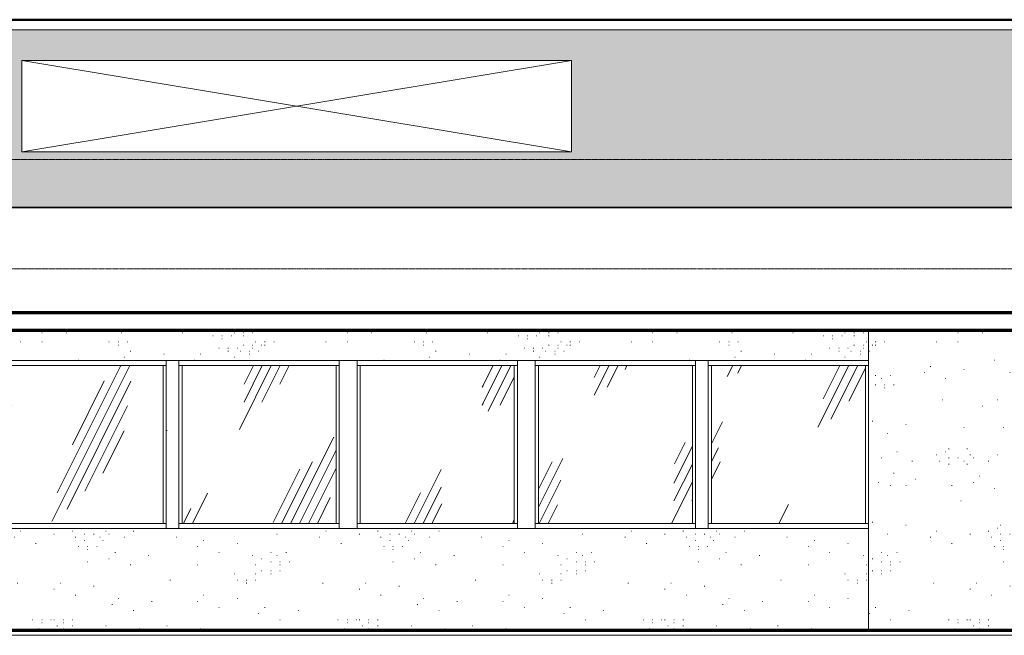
# Model space of a CAD drawing. Header units: inches. Extents: x -554 to 650, y -7 to 251.
# Tile 4 of 9: x -359 to 28, y -2 to 240. Entities that reach past the tile are written whole.
import ezdxf

# ---------------------------------------------------------------- set-up
doc = ezdxf.new("R2010")
doc.units = ezdxf.units.IN
doc.header["$MEASUREMENT"] = 0
doc.linetypes.add('Center 1_4_', pattern=[0.53125, 0.25, -0.09375, 0.09375, -0.09375])
for name, color, linetype, lineweight in [('A-DETL', 90, 'Continuous', 9), ('A-DETL-THIN', 151, 'Continuous', 9), ('A-FLOR', 192, 'Continuous', 9), ('A-FLOR-LEVL', 51, 'Continuous', 9), ('A-ROOF', 132, 'Continuous', 9), ('A-WALL', 90, 'Continuous', 9), ('A-WALL-PATT', 111, 'Continuous', 9), ('Q-SPCQ', 2, 'Continuous', 9)]:
    doc.layers.add(name, color=color, linetype=linetype, lineweight=lineweight)
pattern_1 = [(0, (74.39, 88.04), (0, 120), [0.158, -119.842]), (0, (10.79, 50.84), (0, 120), [0.158, -119.842]), (0, (47.99, 48.44), (0, 120), [0.158, -119.842]), (0, (76.79, 79.64), (0, 120), [0.158, -119.842]), (0, (59.99, 139.64), (0, 120), [0.158, -119.842]), (0, (-0.01, 138.44), (0, 120), [0.158, -119.842]), (0, (23.99, 106.04), (0, 120), [0.158, -119.842]), (0, (29.99, 101.24), (0, 120), [0.158, -119.842]), (0, (93.59, 113.24), (0, 120), [0.158, -119.842]), (0, (97.19, 112.04), (0, 120), [0.158, -119.842]), (0, (97.19, 113.24), (0, 120), [0.158, -119.842]), (0, (100.79, 113.24), (0, 120), [0.158, -119.842]), (0, (76.79, 115.64), (0, 120), [0.158, -119.842]), (0, (80.39, 114.44), (0, 120), [0.158, -119.842]), (0, (80.39, 115.64), (0, 120), [0.158, -119.842]), (0, (83.99, 115.64), (0, 120), [0.158, -119.842]), (0, (87.59, 109.64), (0, 120), [0.158, -119.842]), (0, (91.19, 108.44), (0, 120), [0.158, -119.842]), (0, (91.19, 109.64), (0, 120), [0.158, -119.842]), (0, (94.79, 109.64), (0, 120), [0.158, -119.842]), (0, (88.79, 112.04), (0, 120), [0.158, -119.842]), (0, (92.39, 110.84), (0, 120), [0.158, -119.842]), (0, (92.39, 112.04), (0, 120), [0.158, -119.842]), (0, (95.99, 112.04), (0, 120), [0.158, -119.842]), (0, (79.19, 110.84), (0, 120), [0.158, -119.842]), (0, (82.79, 109.64), (0, 120), [0.158, -119.842]), (0, (82.79, 110.84), (0, 120), [0.158, -119.842]), (0, (86.39, 110.84), (0, 120), [0.158, -119.842]), (0, (85.19, 116.84), (0, 120), [0.158, -119.842]), (0, (88.79, 115.64), (0, 120), [0.158, -119.842]), (0, (88.79, 116.84), (0, 120), [0.158, -119.842]), (0, (92.39, 116.84), (0, 120), [0.158, -119.842]), (0, (35.99, 113.24), (0, 120), [0.158, -119.842]), (0, (39.59, 112.04), (0, 120), [0.158, -119.842]), (0, (39.59, 113.24), (0, 120), [0.158, -119.842]), (0, (43.19, 113.24), (0, 120), [0.158, -119.842]), (0, (33.59, 119.24), (0, 120), [0.158, -119.842]), (0, (37.19, 118.04), (0, 120), [0.158, -119.842]), (0, (37.19, 119.24), (0, 120), [0.158, -119.842]), (0, (40.79, 119.24), (0, 120), [0.158, -119.842]), (0, (86.39, 139.64), (0, 120), [0.158, -119.842]), (0, (89.99, 138.44), (0, 120), [0.158, -119.842]), (0, (89.99, 139.64), (0, 120), [0.158, -119.842]), (0, (93.59, 139.64), (0, 120), [0.158, -119.842]), (0, (23.99, 152.84), (0, 120), [0.158, -119.842]), (0, (27.59, 151.64), (0, 120), [0.158, -119.842]), (0, (27.59, 152.84), (0, 120), [0.158, -119.842]), (0, (31.19, 152.84), (0, 120), [0.158, -119.842]), (0, (14.39, 124.04), (0, 120), [0.158, -119.842]), (0, (17.99, 122.84), (0, 120), [0.158, -119.842]), (0, (17.99, 124.04), (0, 120), [0.158, -119.842]), (0, (21.59, 124.04), (0, 120), [0.158, -119.842]), (0, (95.99, 143.24), (0, 120), [0.158, -119.842]), (0, (99.59, 142.04), (0, 120), [0.158, -119.842]), (0, (99.59, 143.24), (0, 120), [0.158, -119.842]), (0, (103.19, 143.24), (0, 120), [0.158, -119.842]), (0, (5.99, 124.04), (0, 120), [0.158, -119.842]), (0, (9.59, 122.84), (0, 120), [0.158, -119.842]), (0, (9.59, 124.04), (0, 120), [0.158, -119.842]), (0, (13.19, 124.04), (0, 120), [0.158, -119.842]), (0, (86.39, 154.04), (0, 120), [0.158, -119.842]), (0, (79.19, 150.44), (0, 120), [0.158, -119.842]), (0, (73.19, 155.24), (0, 120), [0.158, -119.842]), (0, (70.79, 152.84), (0, 120), [0.158, -119.842]), (0, (71.99, 120.44), (0, 120), [0.158, -119.842]), (0, (64.79, 116.84), (0, 120), [0.158, -119.842]), (0, (58.79, 121.64), (0, 120), [0.158, -119.842]), (0, (56.39, 119.24), (0, 120), [0.158, -119.842]), (0, (85.19, 107.24), (0, 120), [0.158, -119.842]), (0, (77.99, 103.64), (0, 120), [0.158, -119.842]), (0, (71.99, 108.44), (0, 120), [0.158, -119.842]), (0, (69.59, 106.04), (0, 120), [0.158, -119.842]), (0, (47.99, 120.44), (0, 120), [0.158, -119.842]), (0, (40.79, 116.84), (0, 120), [0.158, -119.842]), (0, (34.79, 121.64), (0, 120), [0.158, -119.842]), (0, (32.39, 119.24), (0, 120), [0.158, -119.842]), (0, (52.79, 131.24), (0, 120), [0.158, -119.842]), (0, (45.59, 127.64), (0, 120), [0.158, -119.842]), (0, (39.59, 132.44), (0, 120), [0.158, -119.842]), (0, (37.19, 130.04), (0, 120), [0.158, -119.842]), (0, (110.39, 127.64), (0, 120), [0.158, -119.842]), (0, (103.19, 124.04), (0, 120), [0.158, -119.842]), (0, (97.19, 128.84), (0, 120), [0.158, -119.842]), (0, (94.79, 126.44), (0, 120), [0.158, -119.842]), (0, (63.59, 97.64), (0, 120), [0.158, -119.842]), (0, (56.39, 94.04), (0, 120), [0.158, -119.842]), (0, (50.39, 98.84), (0, 120), [0.158, -119.842]), (0, (47.99, 96.44), (0, 120), [0.158, -119.842]), (0, (57.59, 108.44), (0, 120), [0.158, -119.842]), (0, (50.39, 104.84), (0, 120), [0.158, -119.842]), (0, (44.39, 109.64), (0, 120), [0.158, -119.842]), (0, (41.99, 107.24), (0, 120), [0.158, -119.842]), (0, (86.39, 132.44), (0, 120), [0.158, -119.842]), (0, (79.19, 128.84), (0, 120), [0.158, -119.842]), (0, (73.19, 133.64), (0, 120), [0.158, -119.842]), (0, (70.79, 131.24), (0, 120), [0.158, -119.842]), (0, (109.19, 80.84), (0, 120), [0.158, -119.842]), (0, (101.99, 77.24), (0, 120), [0.158, -119.842]), (0, (95.99, 82.04), (0, 120), [0.158, -119.842]), (0, (93.59, 79.64), (0, 120), [0.158, -119.842]), (0, (49.19, 77.24), (0, 120), [0.158, -119.842]), (0, (41.99, 73.64), (0, 120), [0.158, -119.842]), (0, (35.99, 78.44), (0, 120), [0.158, -119.842]), (0, (33.59, 76.04), (0, 120), [0.158, -119.842]), (0, (11.99, 102.44), (0, 120), [0.158, -119.842]), (0, (4.79, 98.84), (0, 120), [0.158, -119.842]), (0, (-1.21, 103.64), (0, 120), [0.158, -119.842]), (0, (-3.61, 101.24), (0, 120), [0.158, -119.842]), (0, (29.99, 137.24), (0, 120), [0.158, -119.842]), (0, (22.79, 133.64), (0, 120), [0.158, -119.842]), (0, (16.79, 138.44), (0, 120), [0.158, -119.842]), (0, (14.39, 136.04), (0, 120), [0.158, -119.842]), (0, (14.39, 157.64), (0, 120), [0.158, -119.842]), (0, (7.19, 154.04), (0, 120), [0.158, -119.842]), (0, (1.19, 158.84), (0, 120), [0.158, -119.842]), (0, (-1.21, 156.44), (0, 120), [0.158, -119.842]), (0, (109.19, 161.24), (0, 120), [0.158, -119.842]), (0, (101.99, 157.64), (0, 120), [0.158, -119.842]), (0, (95.99, 162.44), (0, 120), [0.158, -119.842]), (0, (93.59, 160.04), (0, 120), [0.158, -119.842]), (0, (50.39, 80.84), (0, 120), [0.158, -119.842]), (0, (52.79, 83.24), (0, 120), [0.158, -119.842]), (0, (58.79, 78.44), (0, 120), [0.158, -119.842]), (0, (65.99, 82.04), (0, 120), [0.158, -119.842]), (0, (1.19, 113.24), (0, 120), [0.158, -119.842]), (0, (9.59, 113.24), (0, 120), [0.158, -119.842]), (0, (9.59, 116.84), (0, 120), [0.158, -119.842]), (0, (11.99, 119.24), (0, 120), [0.158, -119.842]), (0, (8.39, 120.44), (0, 120), [0.158, -119.842]), (0, (15.59, 121.64), (0, 120), [0.158, -119.842]), (0, (17.99, 120.44), (0, 120), [0.158, -119.842]), (0, (15.59, 118.04), (0, 120), [0.158, -119.842]), (0, (19.19, 116.84), (0, 120), [0.158, -119.842]), (0, (19.19, 118.04), (0, 120), [0.158, -119.842]), (0, (22.79, 118.04), (0, 120), [0.158, -119.842]), (0, (21.59, 121.64), (0, 120), [0.158, -119.842]), (0, (85.19, 142.04), (0, 120), [0.158, -119.842]), (0, (93.59, 142.04), (0, 120), [0.158, -119.842]), (0, (93.59, 145.64), (0, 120), [0.158, -119.842]), (0, (95.99, 148.04), (0, 120), [0.158, -119.842]), (0, (92.39, 149.24), (0, 120), [0.158, -119.842]), (0, (99.59, 150.44), (0, 120), [0.158, -119.842]), (0, (101.99, 149.24), (0, 120), [0.158, -119.842]), (0, (99.59, 146.84), (0, 120), [0.158, -119.842]), (0, (103.19, 145.64), (0, 120), [0.158, -119.842]), (0, (103.19, 146.84), (0, 120), [0.158, -119.842]), (0, (106.79, 146.84), (0, 120), [0.158, -119.842]), (0, (105.59, 150.44), (0, 120), [0.158, -119.842]), (0, (82.79, 91.64), (0, 120), [0.158, -119.842]), (0, (91.19, 91.64), (0, 120), [0.158, -119.842]), (0, (91.19, 95.24), (0, 120), [0.158, -119.842]), (0, (93.59, 97.64), (0, 120), [0.158, -119.842]), (0, (89.99, 98.84), (0, 120), [0.158, -119.842]), (0, (97.19, 100.04), (0, 120), [0.158, -119.842]), (0, (99.59, 98.84), (0, 120), [0.158, -119.842]), (0, (97.19, 96.44), (0, 120), [0.158, -119.842]), (0, (100.79, 95.24), (0, 120), [0.158, -119.842]), (0, (100.79, 96.44), (0, 120), [0.158, -119.842]), (0, (104.39, 96.44), (0, 120), [0.158, -119.842]), (0, (103.19, 100.04), (0, 120), [0.158, -119.842]), (0, (3.59, 90.44), (0, 120), [0.158, -119.842]), (0, (19.19, 88.04), (0, 120), [0.158, -119.842]), (0, (11.99, 79.64), (0, 120), [0.158, -119.842]), (0, (25.19, 90.44), (0, 120), [0.158, -119.842]), (0, (27.59, 79.64), (0, 120), [0.158, -119.842]), (0, (34.79, 86.84), (0, 120), [0.158, -119.842]), (0, (33.59, 89.24), (0, 120), [0.158, -119.842]), (0, (27.59, 146.84), (0, 120), [0.158, -119.842]), (0, (35.99, 148.04), (0, 120), [0.158, -119.842]), (0, (38.39, 150.44), (0, 120), [0.158, -119.842]), (0, (41.99, 156.44), (0, 120), [0.158, -119.842]), (0, (45.59, 158.84), (0, 120), [0.158, -119.842]), (0, (35.99, 157.64), (0, 120), [0.158, -119.842]), (0, (34.79, 158.84), (0, 120), [0.158, -119.842]), (0, (33.59, 161.24), (0, 120), [0.158, -119.842]), (0, (33.59, 155.24), (0, 120), [0.158, -119.842]), (0, (32.39, 156.44), (0, 120), [0.158, -119.842]), (0, (29.99, 157.64), (0, 120), [0.158, -119.842]), (0, (26.39, 161.24), (0, 120), [0.158, -119.842]), (0, (25.19, 160.04), (0, 120), [0.158, -119.842]), (0, (21.59, 158.84), (0, 120), [0.158, -119.842]), (0, (22.79, 156.44), (0, 120), [0.158, -119.842]), (0, (26.39, 157.64), (0, 120), [0.158, -119.842]), (0, (26.39, 155.24), (0, 120), [0.158, -119.842]), (0, (44.39, 145.64), (0, 120), [0.158, -119.842]), (0, (51.59, 149.24), (0, 120), [0.158, -119.842]), (0, (62.39, 156.44), (0, 120), [0.158, -119.842]), (0, (70.79, 145.64), (0, 120), [0.158, -119.842]), (0, (81.59, 70.04), (0, 120), [0.158, -119.842]), (0, (93.59, 62.84), (0, 120), [0.158, -119.842]), (0, (93.59, 55.64), (0, 120), [0.158, -119.842]), (0, (98.39, 58.04), (0, 120), [0.158, -119.842]), (0, (103.19, 56.84), (0, 120), [0.158, -119.842]), (0, (104.39, 61.64), (0, 120), [0.158, -119.842]), (0, (109.19, 56.84), (0, 120), [0.158, -119.842]), (0, (112.79, 59.24), (0, 120), [0.158, -119.842]), (0, (111.59, 66.44), (0, 120), [0.158, -119.842]), (0, (105.59, 70.04), (0, 120), [0.158, -119.842]), (0, (99.59, 67.64), (0, 120), [0.158, -119.842]), (0, (89.99, 70.04), (0, 120), [0.158, -119.842]), (0, (91.19, 67.64), (0, 120), [0.158, -119.842]), (0, (86.39, 64.04), (0, 120), [0.158, -119.842]), (0, (87.59, 60.44), (0, 120), [0.158, -119.842]), (0, (83.99, 60.44), (0, 120), [0.158, -119.842]), (0, (83.99, 59.24), (0, 120), [0.158, -119.842]), (0, (80.39, 60.44), (0, 120), [0.158, -119.842]), (0, (82.79, 62.84), (0, 120), [0.158, -119.842]), (0, (80.39, 64.04), (0, 120), [0.158, -119.842]), (0, (82.79, 67.64), (0, 120), [0.158, -119.842]), (0, (77.99, 67.64), (0, 120), [0.158, -119.842]), (0, (80.39, 71.24), (0, 120), [0.158, -119.842]), (0, (77.99, 70.04), (0, 120), [0.158, -119.842]), (0, (74.39, 68.84), (0, 120), [0.158, -119.842]), (0, (71.99, 65.24), (0, 120), [0.158, -119.842]), (0, (73.19, 62.84), (0, 120), [0.158, -119.842]), (0, (76.79, 61.64), (0, 120), [0.158, -119.842]), (0, (74.39, 59.24), (0, 120), [0.158, -119.842]), (0, (74.39, 55.64), (0, 120), [0.158, -119.842]), (0, (65.99, 55.64), (0, 120), [0.158, -119.842]), (0, (63.59, 66.44), (0, 120), [0.158, -119.842]), (0, (50.39, 55.64), (0, 120), [0.158, -119.842]), (0, (57.59, 64.04), (0, 120), [0.158, -119.842]), (0, (41.99, 66.44), (0, 120), [0.158, -119.842]), (0, (31.19, 59.24), (0, 120), [0.158, -119.842]), (0, (23.99, 55.64), (0, 120), [0.158, -119.842]), (0, (5.99, 65.24), (0, 120), [0.158, -119.842]), (0, (5.99, 67.64), (0, 120), [0.158, -119.842]), (0, (2.39, 66.44), (0, 120), [0.158, -119.842]), (0, (1.19, 68.84), (0, 120), [0.158, -119.842]), (0, (4.79, 70.04), (0, 120), [0.158, -119.842]), (0, (5.99, 71.24), (0, 120), [0.158, -119.842]), (0, (9.59, 67.64), (0, 120), [0.158, -119.842]), (0, (11.99, 66.44), (0, 120), [0.158, -119.842]), (0, (13.19, 65.24), (0, 120), [0.158, -119.842]), (0, (13.19, 71.24), (0, 120), [0.158, -119.842]), (0, (14.39, 68.84), (0, 120), [0.158, -119.842]), (0, (15.59, 67.64), (0, 120), [0.158, -119.842]), (0, (25.19, 68.84), (0, 120), [0.158, -119.842]), (0, (21.59, 66.44), (0, 120), [0.158, -119.842]), (0, (17.99, 60.44), (0, 120), [0.158, -119.842]), (0, (15.59, 58.04), (0, 120), [0.158, -119.842]), (0, (7.19, 56.84), (0, 120), [0.158, -119.842])]
pattern_2 = [(63.435, (-6.01, 47.24), (-37.673, 113.02), [46.8, -28.08, 46.8, -28.08, -59.53]), (63.435, (-6.01, 47.24), (-37.673, 113.02), [-149.76, 0.686, -58.843]), (63.435, (-6.01, 47.24), (-37.673, 113.02), [0.686, -149.074, 18.72, -40.81]), (63.435, (-8.35, 49.58), (-37.673, 113.02), [37.44, -46.8, 28.08, -28.08, -68.89]), (63.435, (-8.35, 49.58), (-37.673, 113.02), [-140.4, 0.686, -68.203]), (63.435, (-8.35, 49.58), (-37.673, 113.02), [0.686, -139.714, 32.76, -36.13]), (63.435, (-8.35, 56.6), (-37.673, 113.02), [28.08, -56.16, 18.72, -28.08, -78.25]), (63.435, (-8.35, 56.6), (-37.673, 113.02), [-131.04, 0.686, -77.563]), (63.435, (-8.35, 56.6), (-37.673, 113.02), [0.686, -130.354, 42.12, -36.13]), (63.435, (-1.33, 49.58), (-37.673, 113.02), [28.08, -56.16, 23.4, -101.65]), (63.435, (5.69, 56.6), (-37.673, 113.02), [14.04, -70.2, 9.36, -115.69]), (63.435, (-6.01, 68.3), (-37.673, 113.02), [9.36, -70.2, 9.36, -37.44, -82.93]), (63.435, (-6.01, 68.3), (-37.673, 113.02), [-126.36, 0.686, -82.243]), (63.435, (-6.01, 68.3), (-37.673, 113.02), [0.686, -125.674, 23.4, -59.53]), (63.435, (36.11, 61.28), (-37.673, 113.02), [46.8, -70.2, 56.16, -37.066]), (63.435, (36.11, 54.26), (-37.673, 113.02), [65.52, -46.8, 70.2, -27.706]), (63.435, (40.79, 56.6), (-37.673, 113.02), [74.88, -37.44, 56.16, -40.81]), (63.435, (47.81, 63.62), (-37.673, 113.02), [46.8, -65.52, 37.44, -59.53]), (63.435, (40.79, 77.66), (-37.673, 113.02), [23.4, -93.6, 28.08, -64.21]), (63.435, (54.83, 70.64), (-37.673, 113.02), [18.72, -93.6, 18.72, -78.25])]

msp = doc.modelspace()

# ---------------------------------------------------------------- hatches: boundary and pattern name
at = {"layer": 'A-WALL-PATT'}
h = msp.add_hatch(dxfattribs=at)
h.set_pattern_fill('FP_1', color=256, style=0, pattern_type=2)
h.set_pattern_definition(pattern_1)
h.paths.add_polyline_path([(451.39, 166.19), (451.39, 236), (-442.11, 236), (-442.11, 166.19), (408.71, 166.19)], flags=0)
h.paths.add_polyline_path([(-198.92, 188), (-358.11, 188), (-358.11, 224), (-142.11, 224), (-142.11, 188)], flags=0)
h = msp.add_hatch(dxfattribs=at)
h.set_pattern_fill('FP_6', color=256, style=0, pattern_type=2)
h.set_pattern_definition(pattern_1)
h.paths.add_polyline_path([(-333.95, 0), (-301.38, 0), (-301.38, 40), (-433.38, 40), (-433.38, 106), (-301.38, 106), (-301.38, 118), (-442.11, 118), (-442.11, 0), (-367.7, 0)], flags=0)
h = msp.add_hatch(dxfattribs=at)
h.set_pattern_fill('FP_1', color=256, style=0, pattern_type=2)
h.set_pattern_definition(pattern_1)
h.paths.add_polyline_path([(-296.38, 106), (-296.38, 118), (-301.38, 118), (-301.38, 106), (-300.19, 106)], flags=0)
h = msp.add_hatch(dxfattribs=at)
h.set_pattern_fill('FP_7', color=256, style=0, pattern_type=2)
h.set_pattern_definition(pattern_1)
h.paths.add_polyline_path([(-296.38, 106), (-163.38, 106), (-163.38, 118), (-296.38, 118), (-296.38, 108.68)], flags=0)
h = msp.add_hatch(dxfattribs=at)
h.set_pattern_fill('FP_1', color=256, style=0, pattern_type=2)
h.set_pattern_definition(pattern_1)
h.paths.add_polyline_path([(-156.38, 106), (-156.38, 118), (-163.38, 118), (-163.38, 106)], flags=0)
h = msp.add_hatch(dxfattribs=at)
h.set_pattern_fill('FP_8', color=256, style=0, pattern_type=2)
h.set_pattern_definition(pattern_1)
h.paths.add_polyline_path([(-93.38, 106), (-25.38, 106), (-25.38, 118), (-156.38, 118), (-156.38, 106), (-97.65, 106)], flags=0)
h = msp.add_hatch(dxfattribs=at)
h.set_pattern_fill('FP_1', color=256, style=0, pattern_type=2)
h.set_pattern_definition(pattern_1)
h.paths.add_polyline_path([(-25.38, 0), (39.99, 0), (39.99, 80), (73.99, 80), (73.99, 0), (263.62, 0), (263.62, 118), (-25.38, 118), (-25.38, 59.35)], flags=0)
h.paths.add_polyline_path([(248.36, 22), (245.87, 22), (245.87, 26), (249.87, 26), (249.87, 22)], flags=0)
h = msp.add_hatch(dxfattribs=at)
h.set_pattern_fill('FP_1', color=256, style=0, pattern_type=2)
h.set_pattern_definition(pattern_1)
h.paths.add_polyline_path([(-296.38, 40), (-296.38, 106), (-301.38, 106), (-301.38, 40)], flags=0)
h = msp.add_hatch(dxfattribs=at)
h.set_pattern_fill('FP_9', color=256, style=0, pattern_type=2)
h.set_pattern_definition(pattern_2)
h.paths.add_polyline_path([(-333.95, 42), (-302.63, 42), (-302.63, 104), (-363.13, 104), (-363.13, 42)], flags=0)
h = msp.add_hatch(dxfattribs=at)
h.set_pattern_fill('FP_9', color=256, style=0, pattern_type=2)
h.set_pattern_definition(pattern_2)
h.paths.add_polyline_path([(-266.43, 42), (-234.63, 42), (-234.63, 104), (-295.13, 104), (-295.13, 42)], flags=0)
h = msp.add_hatch(dxfattribs=at)
h.set_pattern_fill('FP_9', color=256, style=0, pattern_type=2)
h.set_pattern_definition(pattern_2)
h.paths.add_polyline_path([(-225.13, 42), (-164.63, 42), (-164.63, 104), (-225.13, 104), (-225.13, 42.9)], flags=0)
h = msp.add_hatch(dxfattribs=at)
h.set_pattern_fill('FP_9', color=256, style=0, pattern_type=2)
h.set_pattern_definition(pattern_2)
h.paths.add_polyline_path([(-131.4, 42), (-94.63, 42), (-94.63, 104), (-155.13, 104), (-155.13, 42)], flags=0)
h = msp.add_hatch(dxfattribs=at)
h.set_pattern_fill('FP_9', color=256, style=0, pattern_type=2)
h.set_pattern_definition(pattern_2)
h.paths.add_polyline_path([(-63.89, 42), (-26.63, 42), (-26.63, 104), (-87.13, 104), (-87.13, 42)], flags=0)
h = msp.add_hatch(dxfattribs=at)
h.set_pattern_fill('FP_1', color=256, style=0, pattern_type=2)
h.set_pattern_definition(pattern_1)
h.paths.add_polyline_path([(-296.38, 0), (-296.38, 40), (-301.38, 40), (-301.38, 0)], flags=0)
h = msp.add_hatch(dxfattribs=at)
h.set_pattern_fill('FP_7', color=256, style=0, pattern_type=2)
h.set_pattern_definition(pattern_1)
h.paths.add_polyline_path([(-296.38, 0), (-163.38, 0), (-163.38, 40), (-296.38, 40)], flags=0)
h = msp.add_hatch(dxfattribs=at)
h.set_pattern_fill('FP_1', color=256, style=0, pattern_type=2)
h.set_pattern_definition(pattern_1)
h.paths.add_polyline_path([(-156.38, 0), (-156.38, 40), (-163.38, 40), (-163.38, 0)], flags=0)
h = msp.add_hatch(dxfattribs=at)
h.set_pattern_fill('FP_8', color=256, style=0, pattern_type=2)
h.set_pattern_definition(pattern_1)
h.paths.add_polyline_path([(-131.4, 0), (-25.38, 0), (-25.38, 40), (-156.38, 40), (-156.38, 0)], flags=0)

# ---------------------------------------------------------------- linework, layer by layer
at = {"layer": 'A-DETL', "lineweight": 50}
msp.add_line((454.62, 240), (-454.88, 240), dxfattribs=at)
at = {"layer": 'A-DETL', "lineweight": 35}
msp.add_line((451.39, 166.19), (-442.11, 166.19), dxfattribs=at)
at = {"layer": 'A-DETL', "lineweight": 70}
for p, q in [((497.43, 124.73), (-488.15, 124.73)), ((-488.15, 118), (497.43, 118)), ((-536.49, 0), (541.77, 0))]:
    msp.add_line(p, q, dxfattribs=at)
at = {"layer": 'A-DETL-THIN'}
for p, q in [((-142.11, 224), (-358.11, 224)), ((-358.11, 224), (-358.11, 188)), ((-142.11, 188), (-142.11, 224)), ((-358.11, 188), (-142.11, 188))]:
    msp.add_line(p, q, dxfattribs=at)
at = {"layer": 'A-FLOR'}
msp.add_line((453.12, -2), (-494.13, -2), dxfattribs=at)
at = {"layer": 'A-FLOR-LEVL', "linetype": 'Center 1_4_'}
for p, q in [((-553.77, 240), (649.93, 240)), ((-553.77, 185), (649.93, 185)), ((-553.77, 142), (649.93, 142)), ((-553.77, 0), (649.93, 0))]:
    msp.add_line(p, q, dxfattribs=at)
at = {"layer": 'A-ROOF'}
for p, q in [((451.39, 166.19), (-442.11, 166.19)), ((-488.15, 124.73), (497.43, 124.73)), ((497.43, 118), (-488.15, 118))]:
    msp.add_line(p, q, dxfattribs=at)
at = {"layer": 'A-WALL'}
for p, q in [((500.18, 240), (-490.94, 240)), ((-442.11, 236), (451.39, 236)), ((-25.38, 118), (-25.38, 0)), ((-88.38, 106), (-433.38, 106)), ((-301.38, 104), (-301.38, 106)), ((-296.38, 106), (-296.38, 104)), ((-233.38, 104), (-233.38, 106)), ((-226.38, 106), (-226.38, 104)), ((-163.38, 104), (-163.38, 106)), ((-156.38, 106), (-156.38, 104)), ((-93.38, 104), (-93.38, 106)), ((-25.38, 106), (-88.38, 106)), ((-88.38, 106), (-88.38, 104)), ((-364.38, 104), (-301.38, 104)), ((-302.63, 104), (-302.63, 42)), ((-301.38, 40), (-301.38, 104)), ((-296.38, 104), (-296.38, 40)), ((-296.38, 104), (-233.38, 104)), ((-295.13, 42), (-295.13, 104)), ((-234.63, 104), (-234.63, 42)), ((-233.38, 40), (-233.38, 104)), ((-226.38, 104), (-226.38, 40)), ((-226.38, 104), (-163.38, 104)), ((-225.13, 42), (-225.13, 104)), ((-164.63, 104), (-164.63, 42)), ((-163.38, 40), (-163.38, 104)), ((-156.38, 104), (-156.38, 40)), ((-156.38, 104), (-93.38, 104)), ((-155.13, 42), (-155.13, 104)), ((-94.63, 104), (-94.63, 42)), ((-93.38, 40), (-93.38, 104)), ((-88.38, 104), (-88.38, 40)), ((-88.38, 104), (-25.38, 104)), ((-87.13, 42), (-87.13, 104)), ((-26.63, 104), (-26.63, 42)), ((-433.38, 40), (-25.38, 40)), ((-301.38, 42), (-364.38, 42)), ((-233.38, 42), (-296.38, 42)), ((-163.38, 42), (-226.38, 42)), ((-93.38, 42), (-156.38, 42)), ((-25.38, 42), (-88.38, 42)), ((-509.33, 0), (39.99, 0))]:
    msp.add_line(p, q, dxfattribs=at)
at = {"layer": 'Q-SPCQ'}
for p, q in [((-358.11, 224), (-142.11, 224)), ((-358.11, 188), (-358.11, 224)), ((-358.11, 224), (-142.11, 188)), ((-142.11, 224), (-358.11, 188)), ((-142.11, 224), (-142.11, 188)), ((-142.11, 188), (-358.11, 188))]:
    msp.add_line(p, q, dxfattribs=at)

doc.saveas('drawing.dxf')
